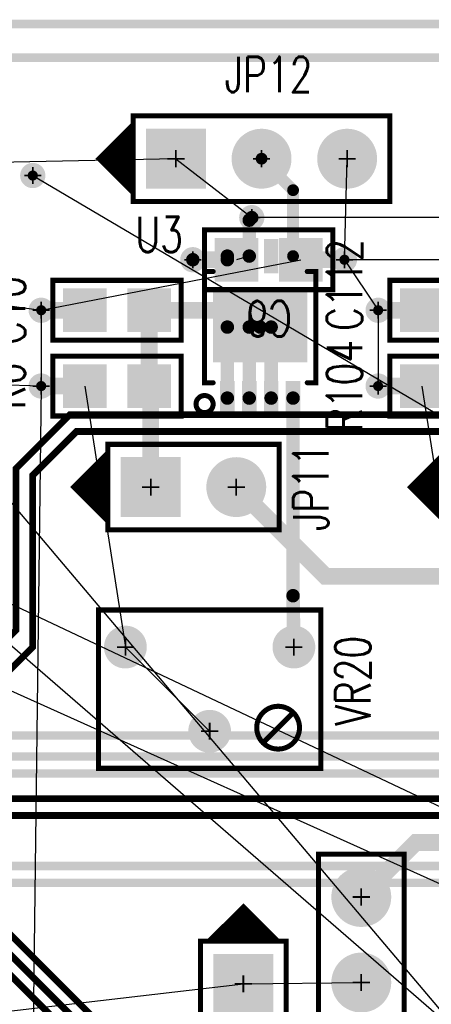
# Model space of a CAD drawing. Extents: x -1 to 210, y -5 to 148.
# Tile 32 of 52: x 58 to 70, y 96 to 125. Entities that reach past the tile are written whole.
import ezdxf
from ezdxf.enums import TextEntityAlignment as Align

# ---------------------------------------------------------------- set-up
doc = ezdxf.new("R2010")
doc.units = 0
for name, pattern in [('POUR_01_-1_0_000000', [2, 1, 1]), ('SIG_118', [2, 1, 1]), ('SIG_119', [2, 1, 1]), ('SIG_12', [2, 1, 1]), ('SIG_120', [2, 1, 1]), ('SIG_134', [2, 1, 1]), ('SIG_15', [2, 1, 1]), ('SIG_17', [2, 1, 1]), ('SIG_211', [2, 1, 1]), ('SIG_22', [2, 1, 1]), ('SIG_225', [2, 1, 1]), ('SIG_3', [2, 1, 1]), ('SIG_45', [2, 1, 1]), ('SIG_46', [2, 1, 1]), ('SIG_56', [2, 1, 1]), ('SIG_6', [2, 1, 1]), ('SIG_63', [2, 1, 1]), ('SIG_9', [2, 1, 1]), ('SIG_91', [2, 1, 1])]:
    doc.linetypes.add(name, pattern=pattern)
for name, color, linetype in [('BOARD_OUTLINE_00', 254, 'CONTINUOUS'), ('COPPER_CUTOUT_03', 112, 'CONTINUOUS'), ('DRIL_NPLTE_THRU_01', 176, 'CONTINUOUS'), ('DRIL_NPLTE_THRU_02', 255, 'CONTINUOUS'), ('DRIL_NPLTE_THRU_03', 106, 'CONTINUOUS'), ('DRIL_NPLTE_THRU_04', 16, 'CONTINUOUS'), ('DRIL_PLTE_THRU_01', 176, 'CONTINUOUS'), ('DRIL_PLTE_THRU_02', 255, 'CONTINUOUS'), ('DRIL_PLTE_THRU_03', 106, 'CONTINUOUS'), ('DRIL_PLTE_THRU_04', 16, 'CONTINUOUS'), ('DRIL_SYMBOL', 254, 'CONTINUOUS'), ('LINK_00', 57, 'CONTINUOUS'), ('PADS_BOT', 1, 'CONTINUOUS'), ('PADS_INNER', 5, 'CONTINUOUS'), ('PADS_TOP', 5, 'CONTINUOUS'), ('PART_BOT_2DLINE_00', 6, 'CONTINUOUS'), ('PART_NAME_01', 4, 'CONTINUOUS'), ('PART_NAME_04', 6, 'CONTINUOUS'), ('PART_TOP_2DLINE_00', 4, 'CONTINUOUS'), ('PART_TOP_2DLINE_01', 4, 'CONTINUOUS'), ('POUR_HEADER_01', 5, 'CONTINUOUS'), ('POUR_HEADER_02', 253, 'CONTINUOUS'), ('POUR_HEADER_03', 112, 'CONTINUOUS'), ('POUR_HEADER_04', 1, 'CONTINUOUS'), ('TRACE_01', 5, 'CONTINUOUS'), ('TRACE_04', 1, 'CONTINUOUS'), ('VIAPTS', 5, 'CONTINUOUS')]:
    doc.layers.add(name, color=color, linetype=linetype)
doc.styles.add('W0$15', font='simplex', dxfattribs={"width": 0.75})

# ---------------------------------------------------------------- blocks, each defined once
blk = doc.blocks.new('BOARD_1')
at = {"layer": 'BOARD_OUTLINE_00', "const_width": 0.254}
blk.add_lwpolyline([(-5, 0), (200, 0), (200, 125), (-5, 125)], close=True, dxfattribs=at)
blk = doc.blocks.new('POUR_HEADER_1')
at = {"layer": 'POUR_HEADER_02', "linetype": 'POUR_01_-1_0_000000', "const_width": 0.25}
blk.add_lwpolyline([(157, -7.75), (66.75, -7.75), (66.75, -15.25), (39.5, -15.25), (39.5, -13.25), (21.25, -13.25), (21.25, -20), (11.5, -20), (11.5, -7.5), (0, -7.5), (0, 0.5), (20.25, 0.5), (20.25, -4.75), (25.25, -4.75), (25.25, -8), (30.75, -8), (30.75, 0.5), (42.25, 0.5), (42.25, -12.5), (61.25, -12.5), (61.25, -2), (168.25, -2)], dxfattribs=at)
blk = doc.blocks.new('POUR_HEADER_2')
at = {"layer": 'POUR_HEADER_02', "linetype": 'POUR_01_-1_0_000000', "const_width": 0.25}
for points in [[(26, 37.75), (-63.25, 37.75), (-63.25, 30.25), (-91.5, 30.25), (-91.5, 32.25), (-108.75, 32.25), (-108.75, 25.5), (-119.5, 25.5), (-119.5, 38), (-131, 38), (-131, 47), (-109.75, 47), (-109.75, 41.75), (-104.75, 41.75), (-104.75, 38.5), (-100.25, 38.5), (-100.25, 47), (-87.75, 47), (-87.75, 34), (-69.75, 34), (-69.75, 44.5), (38.25, 44.5)], [(59.75, 54.75), (-143.25, 54.75), (-143.25, 18.5)]]:
    blk.add_lwpolyline(points, dxfattribs=at)
blk = doc.blocks.new('POUR_HEADER_3')
at = {"layer": 'POUR_HEADER_03', "linetype": 'POUR_01_-1_0_000000', "const_width": 0.25}
blk.add_lwpolyline([(-13.25, 5.25), (-41.5, 5.25), (-41.5, -22.75), (-23.25, -22.75), (-23.25, -2.5), (-13.25, -2.5)], close=True, dxfattribs=at)
blk = doc.blocks.new('POUR_HEADER_7')
at = {"layer": 'COPPER_CUTOUT_03', "const_width": 0.25}
blk.add_lwpolyline([(127.625, -66.375), (90.375, -66.375), (90.375, -56.375), (65.875, -56.375), (65.875, -66.375), (-35.125, -66.375), (-35.125, -34.125), (-3.625, -34.125), (-3.625, 38.375), (12.625, 38.375), (12.625, 28.375), (32.375, 28.375), (32.375, 3.375), (39.125, 3.375), (39.125, 28.375), (73.875, 28.375), (73.875, 38.375), (83.375, 38.375), (83.375, 31.875), (79.125, 31.875), (79.125, 28.375), (128.625, 28.375)], dxfattribs=at)
at = {"layer": 'POUR_HEADER_03', "linetype": 'POUR_01_-1_0_000000', "const_width": 0.25}
blk.add_lwpolyline([(-43, -74.5), (-43, 48.5), (160, 48.5), (160, -74.5)], close=True, dxfattribs=at)
blk = doc.blocks.new('POUR_HEADER_8')
at = {"layer": 'POUR_HEADER_01', "linetype": 'POUR_01_-1_0_000000', "const_width": 0.25}
blk.add_lwpolyline([(0, 0), (203, 0), (203, 123), (0, 123)], close=True, dxfattribs=at)
blk = doc.blocks.new('POUR_HEADER_9')
at = {"layer": 'POUR_HEADER_04', "linetype": 'POUR_01_-1_0_000000', "const_width": 0.25}
blk.add_lwpolyline([(0, 0), (203, 0), (203, 123), (0, 123)], close=True, dxfattribs=at)
blk = doc.blocks.new('SMOOTH_0$15')
at = {"const_width": 0.075}
blk.add_lwpolyline([(-0.0375, 0, 1), (0.0375, 0, 1)], format="xyb", close=True, dxfattribs=at)
blk = doc.blocks.new('PART_BODY_BOT_21')
at = {"layer": 'PART_BOT_2DLINE_00', "const_width": 0.15}
blk.add_lwpolyline([(1.905, -0.889), (1.905, 0.889), (-1.905, 0.889), (-1.905, -0.889)], close=True, dxfattribs=at)
at = {"layer": 'PART_BOT_2DLINE_00'}
for p in [(-1.905, 0.889), (1.905, 0.889), (-1.905, -0.889), (1.905, -0.889)]:
    blk.add_blockref('SMOOTH_0$15', p, dxfattribs=at)
blk = doc.blocks.new('DRIL_HOLE_0')
blk.add_lwpolyline([(0, 0, 1), (0, 0, 1)], format="xyb", close=True)
blk = doc.blocks.new('PAD_0')
blk.add_lwpolyline([(0, 0, 1), (0, 0, 1)], format="xyb", close=True)
blk = doc.blocks.new('PAD_1')
at = {"const_width": 1.2954}
blk.add_lwpolyline([(-0.6477, 0), (0.6477, 0)], dxfattribs=at)
blk = doc.blocks.new('STK_BOT_4')
at = {"layer": 'DRIL_PLTE_THRU_01'}
blk.add_blockref('DRIL_HOLE_0', (0, 0), dxfattribs=at)
at = {"layer": 'DRIL_PLTE_THRU_02'}
blk.add_blockref('DRIL_HOLE_0', (0, 0), dxfattribs=at)
at = {"layer": 'DRIL_PLTE_THRU_03'}
blk.add_blockref('DRIL_HOLE_0', (0, 0), dxfattribs=at)
at = {"layer": 'DRIL_PLTE_THRU_04'}
blk.add_blockref('DRIL_HOLE_0', (0, 0), dxfattribs=at)
at = {"layer": 'PADS_BOT'}
blk.add_blockref('PAD_1', (0, 0), dxfattribs=at)
at = {"layer": 'PADS_INNER'}
blk.add_blockref('PAD_0', (0, 0), dxfattribs=at)
at = {"layer": 'PADS_TOP'}
blk.add_blockref('PAD_0', (0, 0), dxfattribs=at)
blk = doc.blocks.new('SYM_BOT_2')
for name, p in [('PART_BODY_BOT_21', (0, 0)), ('STK_BOT_4', (-0.9525, 0)), ('STK_BOT_4', (0.9525, 0))]:
    blk.add_blockref(name, p)
blk = doc.blocks.new('PART_BOT_6')
blk.add_blockref('SYM_BOT_2', (0, 0))
at = {"layer": 'PART_NAME_04', "style": 'W0$15', "width": 0.75}
blk.add_text('C9', height=1.05, rotation=180, dxfattribs=at).set_placement((0, 1.75), align=Align.MIDDLE_CENTER)
blk = doc.blocks.new('PART_BODY_TOP_21')
at = {"layer": 'PART_TOP_2DLINE_00', "const_width": 0.15}
blk.add_lwpolyline([(1.905, -0.889), (1.905, 0.889), (-1.905, 0.889), (-1.905, -0.889)], close=True, dxfattribs=at)
at = {"layer": 'PART_TOP_2DLINE_00'}
for p in [(-1.905, 0.889), (1.905, 0.889), (-1.905, -0.889), (1.905, -0.889)]:
    blk.add_blockref('SMOOTH_0$15', p, dxfattribs=at)
blk = doc.blocks.new('STK_TOP_4')
at = {"layer": 'DRIL_PLTE_THRU_01'}
blk.add_blockref('DRIL_HOLE_0', (0, 0), dxfattribs=at)
at = {"layer": 'DRIL_PLTE_THRU_02'}
blk.add_blockref('DRIL_HOLE_0', (0, 0), dxfattribs=at)
at = {"layer": 'DRIL_PLTE_THRU_03'}
blk.add_blockref('DRIL_HOLE_0', (0, 0), dxfattribs=at)
at = {"layer": 'DRIL_PLTE_THRU_04'}
blk.add_blockref('DRIL_HOLE_0', (0, 0), dxfattribs=at)
at = {"layer": 'PADS_BOT'}
blk.add_blockref('PAD_0', (0, 0), dxfattribs=at)
at = {"layer": 'PADS_INNER'}
blk.add_blockref('PAD_0', (0, 0), dxfattribs=at)
at = {"layer": 'PADS_TOP'}
blk.add_blockref('PAD_1', (0, 0), dxfattribs=at)
blk = doc.blocks.new('SYM_TOP_2')
for name, p in [('PART_BODY_TOP_21', (0, 0)), ('STK_TOP_4', (-0.9525, 0)), ('STK_TOP_4', (0.9525, 0))]:
    blk.add_blockref(name, p)
blk = doc.blocks.new('PART_TOP_7')
blk.add_blockref('SYM_TOP_2', (0, 0))
at = {"layer": 'PART_NAME_01', "style": 'W0$15', "width": 0.75}
blk.add_text('C10', height=1.05, rotation=-90, dxfattribs=at).set_placement((3.25, 0), align=Align.MIDDLE_CENTER)
blk = doc.blocks.new('PART_BODY_TOP_24')
at = {"layer": 'PART_TOP_2DLINE_00', "const_width": 0.15}
blk.add_lwpolyline([(-1.27, -1.27), (3.81, -1.27), (3.81, 1.27), (-1.27, 1.27)], close=True, dxfattribs=at)
blk.add_lwpolyline([(-1.27, 1.016), (-2.286, 0), (-1.27, -1.016), (-1.27, 0.889), (-2.159, 0), (-1.397, -0.762), (-1.397, 0.635), (-2.032, 0), (-1.524, -0.508), (-1.524, 0.381), (-1.905, 0), (-1.651, -0.254), (-1.651, 0.127), (-1.778, 0), (-1.651, -0.127)], dxfattribs=at)
at = {"layer": 'PART_TOP_2DLINE_00'}
for p in [(-1.27, 1.27), (3.81, 1.27), (-1.27, 1.016), (-1.27, 0.889), (-1.397, 0.635), (-1.524, 0.381), (-2.286, 0), (-2.159, 0), (-2.032, 0), (-1.905, 0), (-1.778, 0), (-1.651, 0.127), (-1.651, -0.127), (-1.651, -0.254), (-1.524, -0.508), (-1.397, -0.762), (-1.27, -1.016), (-1.27, -1.27), (3.81, -1.27)]:
    blk.add_blockref('SMOOTH_0$15', p, dxfattribs=at)
blk = doc.blocks.new('DRIL_SYMBOL_1')
at = {"layer": 'DRIL_SYMBOL', "const_width": 0.0508}
for points in [[(-0.254, 0), (0.254, 0)], [(0, -0.254), (0, 0.254)]]:
    blk.add_lwpolyline(points, dxfattribs=at)
blk = doc.blocks.new('DRIL_HOLE_1')
at = {"const_width": 0.5}
blk.add_lwpolyline([(-0.25, 0, 1), (0.25, 0, 1)], format="xyb", close=True, dxfattribs=at)
blk.add_blockref('DRIL_SYMBOL_1', (0, 0))
blk = doc.blocks.new('PAD_5')
at = {"const_width": 0.889}
blk.add_lwpolyline([(0, -0.4445, 1), (0, 0.4445, 1)], format="xyb", close=True, dxfattribs=at)
blk = doc.blocks.new('PAD_6')
at = {"const_width": 1.778}
blk.add_lwpolyline([(-0.889, 0), (0.889, 0)], dxfattribs=at)
blk = doc.blocks.new('STK_TOP_8')
at = {"layer": 'DRIL_PLTE_THRU_01'}
blk.add_blockref('DRIL_HOLE_1', (0, 0), dxfattribs=at)
at = {"layer": 'DRIL_PLTE_THRU_02'}
blk.add_blockref('DRIL_HOLE_1', (0, 0), dxfattribs=at)
at = {"layer": 'DRIL_PLTE_THRU_03'}
blk.add_blockref('DRIL_HOLE_1', (0, 0), dxfattribs=at)
at = {"layer": 'DRIL_PLTE_THRU_04'}
blk.add_blockref('DRIL_HOLE_1', (0, 0), dxfattribs=at)
at = {"layer": 'PADS_BOT'}
blk.add_blockref('PAD_6', (0, 0), dxfattribs=at)
at = {"layer": 'PADS_INNER'}
blk.add_blockref('PAD_5', (0, 0), dxfattribs=at)
at = {"layer": 'PADS_TOP'}
blk.add_blockref('PAD_6', (0, 0), dxfattribs=at)
blk = doc.blocks.new('STK_TOP_9')
at = {"layer": 'DRIL_PLTE_THRU_01'}
blk.add_blockref('DRIL_HOLE_1', (0, 0), dxfattribs=at)
at = {"layer": 'DRIL_PLTE_THRU_02'}
blk.add_blockref('DRIL_HOLE_1', (0, 0), dxfattribs=at)
at = {"layer": 'DRIL_PLTE_THRU_03'}
blk.add_blockref('DRIL_HOLE_1', (0, 0), dxfattribs=at)
at = {"layer": 'DRIL_PLTE_THRU_04'}
blk.add_blockref('DRIL_HOLE_1', (0, 0), dxfattribs=at)
at = {"layer": 'PADS_BOT'}
blk.add_blockref('PAD_5', (0, 0), dxfattribs=at)
at = {"layer": 'PADS_INNER'}
blk.add_blockref('PAD_5', (0, 0), dxfattribs=at)
at = {"layer": 'PADS_TOP'}
blk.add_blockref('PAD_5', (0, 0), dxfattribs=at)
blk = doc.blocks.new('SYM_TOP_5')
for name, p in [('PART_BODY_TOP_24', (0, 0)), ('STK_TOP_8', (0, 0)), ('STK_TOP_9', (2.54, 0))]:
    blk.add_blockref(name, p)
blk = doc.blocks.new('PART_TOP_62')
blk.add_blockref('SYM_TOP_5', (0, 0))
at = {"layer": 'PART_NAME_01', "style": 'W0$15', "width": 0.75}
blk.add_text('JP11', height=1.05, rotation=90, dxfattribs=at).set_placement((4.75, 0), align=Align.MIDDLE_CENTER)
blk = doc.blocks.new('PART_TOP_75')
blk.add_blockref('SYM_TOP_5', (0, 0))
at = {"layer": 'PART_NAME_01', "style": 'W0$15', "width": 0.75}
blk.add_text('JP42', height=1.05, rotation=-270, dxfattribs=at).set_placement((5.5, 0), align=Align.MIDDLE_CENTER)
blk = doc.blocks.new('PART_BODY_TOP_26')
at = {"layer": 'PART_TOP_2DLINE_00', "const_width": 0.15}
blk.add_lwpolyline([(-1.27, -1.27), (6.35, -1.27), (6.35, 1.27), (-1.27, 1.27)], close=True, dxfattribs=at)
blk.add_lwpolyline([(-1.27, 1.016), (-2.286, 0), (-1.27, -1.016), (-1.27, 0.889), (-2.159, 0), (-1.397, -0.762), (-1.397, 0.635), (-2.032, 0), (-1.524, -0.508), (-1.524, 0.381), (-1.905, 0), (-1.651, -0.254), (-1.651, 0.127), (-1.778, 0), (-1.651, -0.127)], dxfattribs=at)
at = {"layer": 'PART_TOP_2DLINE_00'}
for p in [(-1.27, 1.27), (6.35, 1.27), (-1.27, 1.016), (-1.27, 0.889), (-1.397, 0.635), (-1.524, 0.381), (-2.286, 0), (-2.159, 0), (-2.032, 0), (-1.905, 0), (-1.778, 0), (-1.651, 0.127), (-1.651, -0.127), (-1.651, -0.254), (-1.524, -0.508), (-1.397, -0.762), (-1.27, -1.016), (-1.27, -1.27), (6.35, -1.27)]:
    blk.add_blockref('SMOOTH_0$15', p, dxfattribs=at)
blk = doc.blocks.new('SYM_TOP_7')
for name, p in [('PART_BODY_TOP_26', (0, 0)), ('STK_TOP_8', (0, 0)), ('STK_TOP_9', (2.54, 0)), ('STK_TOP_9', (5.08, 0))]:
    blk.add_blockref(name, p)
blk = doc.blocks.new('PART_TOP_85')
blk.add_blockref('SYM_TOP_7', (0, 0))
at = {"layer": 'PART_NAME_01', "style": 'W0$15', "width": 0.75}
blk.add_text('JP12', height=1.05, dxfattribs=at).set_placement((2.75, 2.5), align=Align.MIDDLE_CENTER)
blk = doc.blocks.new('PART_TOP_90')
blk.add_blockref('SYM_TOP_7', (0, 0))
at = {"layer": 'PART_NAME_01', "style": 'W0$15', "width": 0.75}
blk.add_text('JP41', height=1.05, rotation=-90, dxfattribs=at).set_placement((-3, 0), align=Align.MIDDLE_CENTER)
blk = doc.blocks.new('PART_TOP_109')
blk.add_blockref('SYM_TOP_2', (0, 0))
at = {"layer": 'PART_NAME_01', "style": 'W0$15', "width": 0.75}
blk.add_text('R6', height=1.05, rotation=90, dxfattribs=at).set_placement((-3.25, 0), align=Align.MIDDLE_CENTER)
blk = doc.blocks.new('PART_BODY_TOP_33')
at = {"layer": 'PART_TOP_2DLINE_00', "const_width": 0.15}
blk.add_lwpolyline([(-1.905, -2.286, 1), (-1.397, -2.286, 1)], format="xyb", close=True, dxfattribs=at)
at = {"layer": 'PART_TOP_2DLINE_01', "const_width": 0.15}
for points in [[(-1.397, -1.651), (-1.651, -1.651), (-1.651, 1.651), (-1.397, 1.651)], [(1.397, 1.651), (1.651, 1.651), (1.651, -1.651), (1.397, -1.651)]]:
    blk.add_lwpolyline(points, dxfattribs=at)
at = {"layer": 'PART_TOP_2DLINE_01'}
for p in [(-1.651, 1.651), (-1.397, 1.651), (1.397, 1.651), (1.651, 1.651), (-1.651, -1.651), (-1.397, -1.651), (1.397, -1.651), (1.651, -1.651)]:
    blk.add_blockref('SMOOTH_0$15', p, dxfattribs=at)
blk = doc.blocks.new('PAD_14')
at = {"const_width": 0.432}
blk.add_lwpolyline([(-0.508, 0), (0.508, 0)], dxfattribs=at)
blk = doc.blocks.new('STK_TOP_19')
at = {"layer": 'DRIL_NPLTE_THRU_01'}
blk.add_blockref('DRIL_HOLE_0', (0, 0), dxfattribs=at)
at = {"layer": 'DRIL_NPLTE_THRU_02'}
blk.add_blockref('DRIL_HOLE_0', (0, 0), dxfattribs=at)
at = {"layer": 'DRIL_NPLTE_THRU_03'}
blk.add_blockref('DRIL_HOLE_0', (0, 0), dxfattribs=at)
at = {"layer": 'DRIL_NPLTE_THRU_04'}
blk.add_blockref('DRIL_HOLE_0', (0, 0), dxfattribs=at)
at = {"layer": 'PADS_BOT'}
blk.add_blockref('PAD_0', (0, 0), dxfattribs=at)
at = {"layer": 'PADS_INNER'}
blk.add_blockref('PAD_0', (0, 0), dxfattribs=at)
at = {"layer": 'PADS_TOP', "rotation": 90}
blk.add_blockref('PAD_14', (0, 0), dxfattribs=at)
blk = doc.blocks.new('PAD_15')
at = {"const_width": 2.083}
blk.add_lwpolyline([(-1.397, 0), (1.397, 0)], dxfattribs=at)
blk = doc.blocks.new('STK_TOP_20')
at = {"layer": 'DRIL_NPLTE_THRU_01'}
blk.add_blockref('DRIL_HOLE_0', (0, 0), dxfattribs=at)
at = {"layer": 'DRIL_NPLTE_THRU_02'}
blk.add_blockref('DRIL_HOLE_0', (0, 0), dxfattribs=at)
at = {"layer": 'DRIL_NPLTE_THRU_03'}
blk.add_blockref('DRIL_HOLE_0', (0, 0), dxfattribs=at)
at = {"layer": 'DRIL_NPLTE_THRU_04'}
blk.add_blockref('DRIL_HOLE_0', (0, 0), dxfattribs=at)
at = {"layer": 'PADS_BOT'}
blk.add_blockref('PAD_0', (0, 0), dxfattribs=at)
at = {"layer": 'PADS_INNER'}
blk.add_blockref('PAD_0', (0, 0), dxfattribs=at)
at = {"layer": 'PADS_TOP'}
blk.add_blockref('PAD_15', (0, 0), dxfattribs=at)
blk = doc.blocks.new('SYM_TOP_14')
for name, p in [('STK_TOP_19', (-0.975, 2.1082)), ('STK_TOP_19', (-0.325, 2.1082)), ('STK_TOP_19', (0.325, 2.1082)), ('STK_TOP_19', (0.975, 2.1082)), ('PART_BODY_TOP_33', (0, 0)), ('STK_TOP_20', (0, 0)), ('STK_TOP_19', (-0.975, -2.1082)), ('STK_TOP_19', (-0.325, -2.1082)), ('STK_TOP_19', (0.325, -2.1082)), ('STK_TOP_19', (0.975, -2.1082))]:
    blk.add_blockref(name, p)
blk = doc.blocks.new('PART_TOP_147')
blk.add_blockref('SYM_TOP_14', (0, 0))
at = {"layer": 'PART_NAME_01', "style": 'W0$15', "width": 0.75}
blk.add_text('U3', height=1.05, dxfattribs=at).set_placement((-3, 2.75), align=Align.MIDDLE_CENTER)
blk = doc.blocks.new('PART_TOP_159')
blk.add_blockref('SYM_TOP_2', (0, 0))
at = {"layer": 'PART_NAME_01', "style": 'W0$15', "width": 0.75}
blk.add_text('C112', height=1.05, rotation=-90, dxfattribs=at).set_placement((3.25, -0.75), align=Align.MIDDLE_CENTER)
blk = doc.blocks.new('PART_TOP_168')
blk.add_blockref('SYM_TOP_5', (0, 0))
at = {"layer": 'PART_NAME_01', "style": 'W0$15', "width": 0.75}
blk.add_text('JP88', height=1.05, rotation=90, dxfattribs=at).set_placement((4.75, 0), align=Align.MIDDLE_CENTER)
blk = doc.blocks.new('PART_TOP_190')
blk.add_blockref('SYM_TOP_2', (0, 0))
at = {"layer": 'PART_NAME_01', "style": 'W0$15', "width": 0.75}
blk.add_text('R104', height=1.05, rotation=90, dxfattribs=at).set_placement((-3.25, 0), align=Align.MIDDLE_CENTER)
blk = doc.blocks.new('PART_BODY_TOP_38')
at = {"layer": 'PART_TOP_2DLINE_01', "const_width": 0.15}
blk.add_lwpolyline([(-3.3, 2.35), (3.3, 2.35), (3.3, -2.35), (-3.3, -2.35)], close=True, dxfattribs=at)
blk.add_lwpolyline([(1.397, -1.143, 1), (2.667, -1.143, 1)], format="xyb", close=True, dxfattribs=at)
blk.add_lwpolyline([(1.651, -1.524), (2.413, -0.762)], dxfattribs=at)
at = {"layer": 'PART_TOP_2DLINE_01'}
for p in [(-3.3, 2.35), (3.3, 2.35), (2.413, -0.762), (1.651, -1.524), (-3.3, -2.35), (3.3, -2.35)]:
    blk.add_blockref('SMOOTH_0$15', p, dxfattribs=at)
blk = doc.blocks.new('DRIL_SYMBOL_0$7')
at = {"layer": 'DRIL_SYMBOL', "const_width": 0.0508}
for points in [[(-0.254, 0), (0.254, 0)], [(0, -0.254), (0, 0.254)]]:
    blk.add_lwpolyline(points, dxfattribs=at)
blk = doc.blocks.new('DRIL_HOLE_0$7')
at = {"const_width": 0.35}
blk.add_lwpolyline([(-0.175, 0, 1), (0.175, 0, 1)], format="xyb", close=True, dxfattribs=at)
blk.add_blockref('DRIL_SYMBOL_0$7', (0, 0))
blk = doc.blocks.new('PAD_3')
at = {"const_width": 0.635}
blk.add_lwpolyline([(0, -0.3175, 1), (0, 0.3175, 1)], format="xyb", close=True, dxfattribs=at)
blk = doc.blocks.new('STK_TOP_6')
at = {"layer": 'DRIL_PLTE_THRU_01'}
blk.add_blockref('DRIL_HOLE_0$7', (0, 0), dxfattribs=at)
at = {"layer": 'DRIL_PLTE_THRU_02'}
blk.add_blockref('DRIL_HOLE_0$7', (0, 0), dxfattribs=at)
at = {"layer": 'DRIL_PLTE_THRU_03'}
blk.add_blockref('DRIL_HOLE_0$7', (0, 0), dxfattribs=at)
at = {"layer": 'DRIL_PLTE_THRU_04'}
blk.add_blockref('DRIL_HOLE_0$7', (0, 0), dxfattribs=at)
at = {"layer": 'PADS_BOT'}
blk.add_blockref('PAD_3', (0, 0), dxfattribs=at)
at = {"layer": 'PADS_INNER'}
blk.add_blockref('PAD_3', (0, 0), dxfattribs=at)
at = {"layer": 'PADS_TOP'}
blk.add_blockref('PAD_3', (0, 0), dxfattribs=at)
blk = doc.blocks.new('SYM_TOP_19')
for name, p in [('PART_BODY_TOP_38', (0, 0)), ('STK_TOP_6', (-2.5, 1.25)), ('STK_TOP_6', (2.5, 1.25)), ('STK_TOP_6', (0, -1.25))]:
    blk.add_blockref(name, p)
blk = doc.blocks.new('PART_TOP_194')
blk.add_blockref('SYM_TOP_19', (0, 0))
at = {"layer": 'PART_NAME_01', "style": 'W0$15', "width": 0.75}
blk.add_text('VR20', height=1.05, rotation=90, dxfattribs=at).set_placement((4.25, 0.25), align=Align.MIDDLE_CENTER)
blk = doc.blocks.new('SMOOTH_0$2')
at = {"const_width": 0.1}
blk.add_lwpolyline([(-0.05, 0, 1), (0.05, 0, 1)], format="xyb", close=True, dxfattribs=at)
blk = doc.blocks.new('SMOOTH_0$5')
at = {"const_width": 0.25}
blk.add_lwpolyline([(-0.125, 0, 1), (0.125, 0, 1)], format="xyb", close=True, dxfattribs=at)
blk = doc.blocks.new('SMOOTH_0$4')
at = {"const_width": 0.2}
blk.add_lwpolyline([(-0.1, 0, 1), (0.1, 0, 1)], format="xyb", close=True, dxfattribs=at)
blk = doc.blocks.new('SMOOTH_0$35')
at = {"const_width": 0.175}
blk.add_lwpolyline([(-0.0875, 0, 1), (0.0875, 0, 1)], format="xyb", close=True, dxfattribs=at)
blk = doc.blocks.new('DRIL_SYMBOL_0$3')
at = {"layer": 'DRIL_SYMBOL', "const_width": 0.0508}
for points in [[(-0.254, 0), (0.254, 0)], [(0, -0.254), (0, 0.254)]]:
    blk.add_lwpolyline(points, dxfattribs=at)
blk = doc.blocks.new('DRIL_HOLE_0$3')
at = {"const_width": 0.15}
blk.add_lwpolyline([(-0.075, 0, 1), (0.075, 0, 1)], format="xyb", close=True, dxfattribs=at)
blk.add_blockref('DRIL_SYMBOL_0$3', (0, 0))
blk = doc.blocks.new('PAD_34')
at = {"const_width": 0.375}
blk.add_lwpolyline([(0, -0.1875, 1), (0, 0.1875, 1)], format="xyb", close=True, dxfattribs=at)
blk = doc.blocks.new('STK_TOP_3')
at = {"layer": 'DRIL_PLTE_THRU_01'}
blk.add_blockref('DRIL_HOLE_0$3', (0, 0), dxfattribs=at)
at = {"layer": 'DRIL_PLTE_THRU_02'}
blk.add_blockref('DRIL_HOLE_0$3', (0, 0), dxfattribs=at)
at = {"layer": 'DRIL_PLTE_THRU_03'}
blk.add_blockref('DRIL_HOLE_0$3', (0, 0), dxfattribs=at)
at = {"layer": 'DRIL_PLTE_THRU_04'}
blk.add_blockref('DRIL_HOLE_0$3', (0, 0), dxfattribs=at)
at = {"layer": 'PADS_BOT'}
blk.add_blockref('PAD_34', (0, 0), dxfattribs=at)
at = {"layer": 'PADS_INNER'}
blk.add_blockref('PAD_34', (0, 0), dxfattribs=at)
at = {"layer": 'PADS_TOP'}
blk.add_blockref('PAD_34', (0, 0), dxfattribs=at)
blk = doc.blocks.new('SYM_TOP_1')
blk.add_blockref('STK_TOP_3', (0, 0))

msp = doc.modelspace()

# ---------------------------------------------------------------- linework, layer by layer
at = {"layer": 'LINK_00', "linetype": 'SIG_15'}
for p, q in [((15.67, 122.5), (58.25, 116.5)), ((67.25, 118), (67.33, 121)), ((58.25, 116.5), (65.953, 118)), ((67.25, 118), (68.25, 116.5)), ((75.953, 118), (67.25, 118)), ((58.25, 116.5), (58.25, 114.25)), ((68.25, 116.5), (68.25, 114.25)), ((58.25, 114.25), (42.25, 114.75)), ((58.25, 114.25), (58, 94.25)), ((59.547, 114.25), (60.75, 106.5)), ((69.547, 114.25), (70.75, 106.5)), ((63.25, 104), (60.75, 106.5))]:
    msp.add_line(p, q, dxfattribs=at)
at = {"layer": 'LINK_00', "linetype": 'SIG_17'}
for p, q in [((62.25, 121), (38.5, 120.5)), ((62.25, 121), (64.5, 119.25)), ((74.5, 119.25), (64.5, 119.25)), ((64.425, 118.108), (64.047, 118))]:
    msp.add_line(p, q, dxfattribs=at)
at = {"layer": 'LINK_00', "linetype": 'SIG_12'}
for p, q in [((58, 120.5), (169, 55)), ((31.5, 120), (169, 55)), ((169, 55), (50, 108.5))]:
    msp.add_line(p, q, dxfattribs=at)
at = {"layer": 'LINK_00', "linetype": 'SIG_9'}
msp.add_line((54, 114.75), (114.25, 43.5), dxfattribs=at)
at = {"layer": 'LINK_00', "linetype": 'SIG_134'}
msp.add_line((54, 109.46), (119.76, 52.46), dxfattribs=at)
at = {"layer": 'LINK_00', "linetype": 'SIG_22'}
for p, q in [((51.75, 95.047), (64.25, 96.5)), ((64.25, 96.5), (67.75, 96.54))]:
    msp.add_line(p, q, dxfattribs=at)
at = {"layer": 'TRACE_01', "linetype": 'SIG_45', "const_width": 0.35}
msp.add_lwpolyline([(64.79, 121), (65.725, 120.065), (65.725, 118.108)], dxfattribs=at)
at = {"layer": 'TRACE_01', "linetype": 'SIG_17', "const_width": 0.4}
for points in [[(64.425, 118.108), (64.425, 119.175), (64.5, 119.25)], [(62.75, 118), (63.775, 118), (63.775, 118.108)]]:
    msp.add_lwpolyline(points, dxfattribs=at)
at = {"layer": 'TRACE_01', "linetype": 'SIG_15', "const_width": 0.5}
for points in [[(58.25, 116.5), (59.547, 116.5)], [(68.25, 116.5), (69.547, 116.5)], [(58.25, 114.25), (59.547, 114.25)], [(68.25, 114.25), (69.547, 114.25)]]:
    msp.add_lwpolyline(points, dxfattribs=at)
at = {"layer": 'TRACE_01', "linetype": 'SIG_46'}
for points, const_width in [([(61.453, 116.5), (61.453, 114.25)], 0.5), ([(61.453, 116.5), (64.75, 116.5), (64.75, 116)], 0.5), ([(63.775, 113.892), (63.775, 116), (64.425, 116)], 0.4), ([(64.425, 113.892), (64.425, 116)], 0.4), ([(64.425, 116), (64.75, 116)], 0.4), ([(64.75, 116), (65.075, 116), (65.075, 113.892)], 0.4), ([(61.453, 114.25), (61.5, 114.25), (61.5, 111.25)], 0.5)]:
    msp.add_lwpolyline(points, dxfattribs=dict(at, const_width=const_width))
at = {"layer": 'TRACE_01', "linetype": 'SIG_56', "const_width": 0.4}
msp.add_lwpolyline([(65.725, 113.892), (65.725, 108.025), (65.75, 106.5)], dxfattribs=at)
at = {"layer": 'TRACE_04', "linetype": 'SIG_17', "const_width": 0.5}
msp.add_lwpolyline([(64.047, 118), (62.75, 118)], dxfattribs=at)
at = {"layer": 'TRACE_04', "linetype": 'SIG_15', "const_width": 0.5}
msp.add_lwpolyline([(67.25, 118), (65.953, 118)], dxfattribs=at)
at = {"layer": 'TRACE_04', "linetype": 'SIG_3', "const_width": 0.2}
msp.add_lwpolyline([(25.1, 95.7), (28.2, 95.7), (31.7, 99.2), (39.9, 99.2), (43, 102.3), (47.6, 102.3), (50, 104.7), (55.2, 104.7), (57.5, 107), (57.5, 111.8), (59.1, 113.4), (160, 113.4), (161, 114.4), (166.9, 114.4), (167.6, 115.1), (195.8, 115.1)], dxfattribs=at)
at = {"layer": 'TRACE_04', "linetype": 'SIG_225', "const_width": 0.2}
msp.add_lwpolyline([(32.2, 98.4), (40.1, 98.4), (43.4, 101.7), (47.9, 101.7), (50.4, 104.2), (55.7, 104.2), (58, 106.5), (58, 111.6), (59.3, 112.9), (160.6, 112.9), (161.2, 113.5)], dxfattribs=at)
at = {"layer": 'TRACE_04', "linetype": 'SIG_211', "const_width": 0.5}
msp.add_lwpolyline([(76.6, 103.3), (71.3, 108.6), (66.69, 108.6), (64.04, 111.25)], dxfattribs=at)
at = {"layer": 'TRACE_04', "linetype": 'SIG_63', "const_width": 0.2}
msp.add_lwpolyline([(121.7, 96.9), (116.6, 102), (53.7, 102), (52.7, 103), (51.5, 103)], dxfattribs=at)
at = {"layer": 'TRACE_04', "linetype": 'SIG_6', "const_width": 0.2}
msp.add_lwpolyline([(123, 96.5), (121.4, 96.5), (116.4, 101.5), (52.9, 101.5), (52.2, 102.2)], dxfattribs=at)
at = {"layer": 'TRACE_04', "linetype": 'SIG_91', "const_width": 0.5}
msp.add_lwpolyline([(67.75, 99.08), (69.37, 100.7), (74.6, 100.7)], dxfattribs=at)
at = {"layer": 'TRACE_04', "linetype": 'SIG_118', "const_width": 0.2}
msp.add_lwpolyline([(104.75, 84.55), (104.2, 85.1), (104.2, 88.3), (101.7, 90.8), (93.9, 90.8), (92.5, 92.2), (63.1, 92.2), (55.5, 99.8)], dxfattribs=at)
at = {"layer": 'TRACE_04', "linetype": 'SIG_119', "const_width": 0.2}
msp.add_lwpolyline([(104.55, 84.15), (103.8, 84.9), (103.8, 88.1), (101.5, 90.4), (93.7, 90.4), (92.3, 91.8), (62.9, 91.8), (55.3, 99.4)], dxfattribs=at)
at = {"layer": 'TRACE_04', "linetype": 'SIG_120', "const_width": 0.2}
msp.add_lwpolyline([(104.35, 83.75), (103.4, 84.7), (103.4, 87.9), (101.3, 90), (93.5, 90), (92.1, 91.4), (62.7, 91.4), (55.1, 99)], dxfattribs=at)

# ---------------------------------------------------------------- block references
for name, p in [('BOARD_1', (5, 0)), ('PART_TOP_85', (62.25, 121)), ('PART_TOP_147', (64.75, 116)), ('PART_TOP_109', (60.5, 114.25)), ('PART_TOP_190', (70.5, 114.25)), ('PART_TOP_62', (61.5, 111.25)), ('PART_TOP_168', (71.5, 111.25)), ('PART_TOP_194', (63.25, 105.25))]:
    msp.add_blockref(name, p)
at = {"linetype": 'SIG_15'}
msp.add_blockref('POUR_HEADER_2', (144.25, 69.25), dxfattribs=at)
at = {"linetype": 'SIG_17'}
msp.add_blockref('POUR_HEADER_7', (44, 75.5), dxfattribs=at)
at = {"linetype": 'SIG_12'}
for name in ['POUR_HEADER_8', 'POUR_HEADER_9']:
    msp.add_blockref(name, (1, 1), dxfattribs=at)
at = {"xscale": -1, "rotation": -180}
msp.add_blockref('PART_BOT_6', (65, 118), dxfattribs=at)
for name, p, rotation in [('PART_TOP_159', (70.5, 116.5), 180), ('PART_TOP_7', (60.5, 116.5), 180), ('PART_TOP_90', (67.75, 94), 90), ('PART_TOP_75', (64.25, 96.5), 270)]:
    msp.add_blockref(name, p, dxfattribs=dict(rotation=rotation))
at = {"linetype": 'SIG_9'}
msp.add_blockref('POUR_HEADER_1', (13.75, 115.25), dxfattribs=at)
at = {"linetype": 'SIG_22'}
msp.add_blockref('POUR_HEADER_3', (89, 98), dxfattribs=at)
at = {"layer": 'TRACE_01'}
for name, p in [('SMOOTH_0$35', (64.79, 121)), ('SMOOTH_0$35', (65.725, 120.065)), ('SMOOTH_0$4', (64.425, 119.175)), ('SMOOTH_0$4', (64.5, 119.25)), ('SMOOTH_0$4', (62.75, 118)), ('SMOOTH_0$4', (63.775, 118.108)), ('SMOOTH_0$4', (63.775, 118)), ('SMOOTH_0$4', (64.425, 118.108)), ('SMOOTH_0$35', (65.725, 118.108)), ('SMOOTH_0$5', (58.25, 116.5)), ('SMOOTH_0$5', (59.547, 116.5)), ('SMOOTH_0$5', (61.453, 116.5)), ('SMOOTH_0$5', (61.453, 116.5)), ('SMOOTH_0$5', (64.75, 116.5)), ('SMOOTH_0$5', (68.25, 116.5)), ('SMOOTH_0$5', (69.547, 116.5)), ('SMOOTH_0$4', (63.775, 116)), ('SMOOTH_0$4', (64.425, 116)), ('SMOOTH_0$4', (64.425, 116)), ('SMOOTH_0$4', (64.425, 116)), ('SMOOTH_0$5', (64.75, 116)), ('SMOOTH_0$4', (64.75, 116)), ('SMOOTH_0$4', (64.75, 116)), ('SMOOTH_0$4', (65.075, 116)), ('SMOOTH_0$5', (58.25, 114.25)), ('SMOOTH_0$5', (59.547, 114.25)), ('SMOOTH_0$5', (61.453, 114.25)), ('SMOOTH_0$5', (61.453, 114.25)), ('SMOOTH_0$5', (61.5, 114.25)), ('SMOOTH_0$5', (68.25, 114.25)), ('SMOOTH_0$5', (69.547, 114.25)), ('SMOOTH_0$4', (63.775, 113.892)), ('SMOOTH_0$4', (64.425, 113.892)), ('SMOOTH_0$4', (65.075, 113.892)), ('SMOOTH_0$4', (65.725, 113.892)), ('SMOOTH_0$5', (61.5, 111.25)), ('SMOOTH_0$4', (65.725, 108.025))]:
    msp.add_blockref(name, p, dxfattribs=at)
at = {"layer": 'TRACE_04'}
for name, p in [('SMOOTH_0$5', (62.75, 118)), ('SMOOTH_0$5', (64.047, 118)), ('SMOOTH_0$5', (65.953, 118)), ('SMOOTH_0$5', (67.25, 118)), ('SMOOTH_0$2', (59.1, 113.4)), ('SMOOTH_0$2', (59.3, 112.9)), ('SMOOTH_0$2', (58, 111.6)), ('SMOOTH_0$5', (64.04, 111.25)), ('SMOOTH_0$5', (66.69, 108.6)), ('SMOOTH_0$2', (58, 106.5)), ('SMOOTH_0$5', (69.37, 100.7)), ('SMOOTH_0$5', (67.75, 99.08))]:
    msp.add_blockref(name, p, dxfattribs=at)
at = {"layer": 'VIAPTS', "linetype": 'SIG_12'}
msp.add_blockref('SYM_TOP_1', (58, 120.5), dxfattribs=at)
at = {"layer": 'VIAPTS', "linetype": 'SIG_17'}
for p in [(64.5, 119.25), (62.75, 118)]:
    msp.add_blockref('SYM_TOP_1', p, dxfattribs=at)
at = {"layer": 'VIAPTS', "linetype": 'SIG_15'}
for p in [(67.25, 118), (58.25, 116.5), (68.25, 116.5), (58.25, 114.25), (68.25, 114.25)]:
    msp.add_blockref('SYM_TOP_1', p, dxfattribs=at)

doc.saveas('drawing.dxf')
